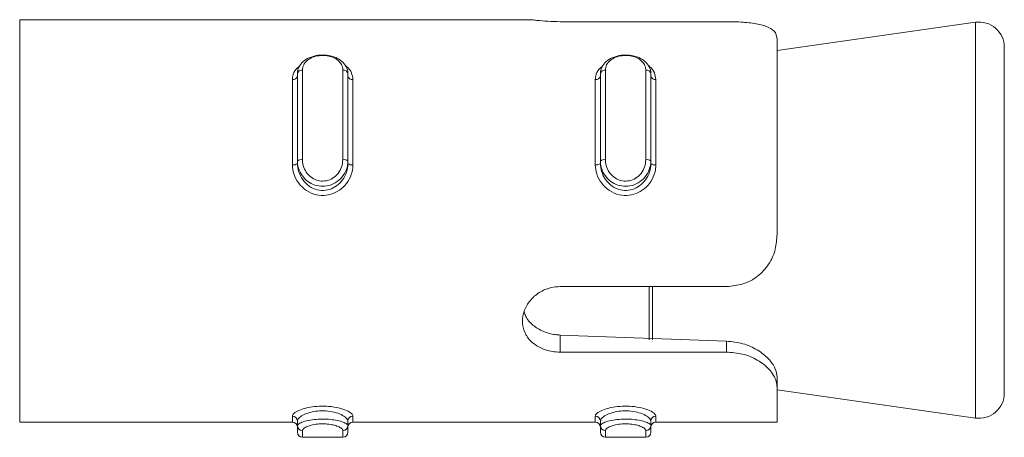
# Model space of a CAD drawing. Header units: millimetres. Extents: x 22 to 184, y 95 to 111.
# Tile 5 of 6: x 102 to 121, y 99 to 107. Entities that reach past the tile are written whole.
import ezdxf

# ---------------------------------------------------------------- set-up
doc = ezdxf.new("R2010")
doc.units = ezdxf.units.MM

msp = doc.modelspace()

# ---------------------------------------------------------------- linework, layer by layer
at = {"color": 7, "linetype": 'Continuous', "lineweight": 15}
for p, q in [((111.936, 107.246), (101.789, 107.246)), ((101.789, 107.246), (101.789, 99.277)), ((115.789, 107.206), (112.495, 107.206)), ((120.718, 107.195), (116.789, 106.634)), ((116.789, 106.874), (116.789, 102.994)), ((121.289, 106.7), (121.289, 99.853)), ((107.289, 104.446), (107.289, 106.178)), ((107.389, 106.248), (107.389, 104.472)), ((108.189, 104.472), (108.189, 106.248)), ((108.289, 106.178), (108.289, 104.446)), ((113.289, 104.446), (113.289, 106.178)), ((113.389, 106.248), (113.389, 104.472)), ((114.189, 104.472), (114.189, 106.248)), ((114.289, 106.178), (114.289, 104.446)), ((107.189, 104.372), (107.189, 106.061)), ((108.389, 106.061), (108.389, 104.372)), ((113.189, 104.372), (113.189, 106.061)), ((114.389, 106.061), (114.389, 104.372)), ((107.289, 104.399), (107.289, 104.446)), ((108.289, 104.399), (108.289, 104.446)), ((113.289, 104.399), (113.289, 104.446)), ((114.289, 104.399), (114.289, 104.446)), ((112.495, 101.962), (115.789, 101.962)), ((112.495, 100.663), (112.495, 101.002)), ((112.495, 101.002), (115.789, 100.881)), ((115.789, 100.663), (115.789, 100.881)), ((115.789, 100.663), (112.495, 100.663)), ((116.789, 99.963), (116.789, 100.164)), ((116.789, 99.963), (116.789, 99.277)), ((116.789, 99.92), (120.718, 99.358)), ((101.789, 99.277), (107.189, 99.277)), ((107.289, 99.301), (107.289, 99.207)), ((108.289, 99.301), (108.289, 99.207)), ((108.389, 99.277), (113.189, 99.277)), ((113.289, 99.301), (113.289, 99.207)), ((114.289, 99.301), (114.289, 99.207)), ((114.389, 99.277), (116.789, 99.277)), ((107.289, 99.077), (107.289, 99.207)), ((108.289, 99.207), (108.289, 99.077)), ((113.289, 99.077), (113.289, 99.207)), ((114.289, 99.207), (114.289, 99.077)), ((107.389, 98.977), (108.189, 98.977)), ((113.389, 98.977), (114.189, 98.977))]:
    msp.add_line(p, q, dxfattribs=at)
at = {"color": 8, "linetype": 'Continuous', "lineweight": 15}
for p, q in [((120.718, 99.358), (120.718, 107.195)), ((114.253, 100.907), (114.253, 101.962)), ((114.324, 101.962), (114.324, 100.908)), ((107.189, 99.277), (107.189, 99.398)), ((108.389, 99.398), (108.389, 99.277)), ((113.189, 99.277), (113.189, 99.398)), ((114.389, 99.398), (114.389, 99.277)), ((107.389, 99.111), (107.389, 98.977)), ((108.189, 98.977), (108.189, 99.111)), ((113.389, 99.111), (113.389, 98.977)), ((114.189, 98.977), (114.189, 99.111))]:
    msp.add_line(p, q, dxfattribs=at)
at = {"color": 7, "linetype": 'Continuous', "lineweight": 15}
for centre, radius, start, end in [((120.789, 106.7), 0.5, 0, 98.1301), ((107.202, 106.15), 0.0891, 261.6812, 348.0043), ((107.376, 106.16), 0.0892, 81.907, 168.4869), ((108.202, 106.16), 0.0892, 11.5131, 98.093), ((108.376, 106.15), 0.0891, 191.9957, 278.3188), ((113.202, 106.15), 0.0891, 261.6812, 348.0043), ((113.376, 106.16), 0.0892, 81.907, 168.4869), ((114.202, 106.16), 0.0892, 11.5131, 98.093), ((114.376, 106.15), 0.0891, 191.9957, 278.3188), ((107.212, 104.483), 0.114, 258.32, 312.2912), ((107.366, 104.357), 0.118, 78.5778, 130.7023), ((108.212, 104.357), 0.118, 49.2977, 101.4222), ((108.366, 104.483), 0.114, 227.7088, 281.68), ((113.212, 104.483), 0.114, 258.32, 312.2912), ((113.366, 104.357), 0.118, 78.5778, 130.7023), ((114.212, 104.357), 0.118, 49.2977, 101.4222), ((114.366, 104.483), 0.114, 227.7088, 281.68), ((120.789, 99.853), 0.5, 261.8699, 0), ((107.19, 99.299), 0.0985, 0.8918, 90.8649), ((107.189, 99.177), 0.1, 0, 90), ((108.387, 99.299), 0.0985, 89.1351, 179.1082), ((108.389, 99.177), 0.1, 90, 180), ((113.19, 99.299), 0.0985, 0.8918, 90.8649), ((113.189, 99.177), 0.1, 0, 90), ((114.387, 99.299), 0.0985, 89.1351, 179.1082), ((114.389, 99.177), 0.1, 90, 180), ((107.387, 99.209), 0.0984, 180.9905, 270.9574), ((107.389, 99.077), 0.1, 180, 270), ((108.191, 99.209), 0.0984, 269.0426, 359.0095), ((108.189, 99.077), 0.1, 270, 0), ((113.387, 99.209), 0.0984, 180.9905, 270.9574), ((113.389, 99.077), 0.1, 180, 270), ((114.191, 99.209), 0.0984, 269.0426, 359.0095), ((114.189, 99.077), 0.1, 270, 0)]:
    msp.add_arc(centre, radius, start, end, dxfattribs=at)
for points, knots in [([(112.495, 107.206), (112.411, 107.208), (112.245, 107.211), (112.056, 107.229), (111.967, 107.241), (111.936, 107.246)], [0, 0, 0, 0, 0.3959292, 0.7916884, 1, 1, 1, 1]), ([(116.789, 106.874), (116.778, 106.924), (116.757, 107.026), (116.579, 107.124), (116.315, 107.181), (116.037, 107.203), (115.858, 107.205), (115.789, 107.206)], [0, 0, 0, 0, 0.2271129, 0.4549056, 0.6672518, 0.8721247, 1, 1, 1, 1]), ([(107.289, 106.178), (107.289, 106.178), (107.289, 106.222), (107.31, 106.31), (107.398, 106.423), (107.534, 106.505), (107.698, 106.547), (107.865, 106.548), (108.018, 106.513), (108.15, 106.445), (108.247, 106.346), (108.285, 106.25), (108.289, 106.192), (108.289, 106.178), (108.289, 106.178)], [0, 0, 0, 0, 0.000038, 0.112216, 0.224487, 0.337099, 0.445586, 0.547542, 0.646168, 0.746789, 0.852426, 0.963251, 0.999962, 1, 1, 1, 1]), ([(108.189, 106.248), (108.188, 106.26), (108.186, 106.305), (108.155, 106.38), (108.078, 106.458), (107.973, 106.511), (107.85, 106.539), (107.716, 106.538), (107.584, 106.505), (107.477, 106.441), (107.403, 106.352), (107.394, 106.283), (107.389, 106.248)], [0, 0, 0, 0, 0.037283, 0.149825, 0.256283, 0.356425, 0.453447, 0.553209, 0.659995, 0.772418, 0.885916, 1, 1, 1, 1]), ([(113.289, 106.178), (113.289, 106.178), (113.289, 106.222), (113.31, 106.31), (113.398, 106.423), (113.534, 106.505), (113.698, 106.547), (113.865, 106.548), (114.018, 106.513), (114.15, 106.445), (114.247, 106.346), (114.285, 106.25), (114.289, 106.192), (114.289, 106.178), (114.289, 106.178)], [0, 0, 0, 0, 0.000038, 0.112216, 0.224487, 0.337099, 0.445586, 0.547542, 0.646168, 0.746789, 0.852426, 0.963251, 0.999962, 1, 1, 1, 1]), ([(114.189, 106.248), (114.188, 106.26), (114.186, 106.305), (114.155, 106.38), (114.078, 106.458), (113.973, 106.511), (113.85, 106.539), (113.716, 106.538), (113.584, 106.505), (113.477, 106.441), (113.403, 106.352), (113.394, 106.283), (113.389, 106.248)], [0, 0, 0, 0, 0.037283, 0.149825, 0.256283, 0.356425, 0.453447, 0.553209, 0.659995, 0.772418, 0.885916, 1, 1, 1, 1]), ([(108.389, 104.372), (108.387, 104.341), (108.383, 104.243), (108.325, 104.084), (108.203, 103.925), (108.043, 103.815), (107.858, 103.76), (107.657, 103.769), (107.463, 103.852), (107.307, 103.999), (107.207, 104.181), (107.195, 104.31), (107.189, 104.372)], [0, 0, 0, 0, 0.049967, 0.16072, 0.26597, 0.365259, 0.462972, 0.56567, 0.676022, 0.789422, 0.900467, 1, 1, 1, 1]), ([(108.289, 104.446), (108.289, 104.446), (108.289, 104.389), (108.268, 104.275), (108.18, 104.122), (108.044, 104.007), (107.88, 103.947), (107.713, 103.945), (107.56, 103.995), (107.428, 104.091), (107.331, 104.227), (107.293, 104.353), (107.289, 104.427), (107.289, 104.446), (107.289, 104.446)], [0, 0, 0, 0, 0.000038, 0.112216, 0.224487, 0.337099, 0.445586, 0.547542, 0.646168, 0.746789, 0.852426, 0.963251, 0.999962, 1, 1, 1, 1]), ([(107.289, 104.399), (107.289, 104.399), (107.289, 104.346), (107.307, 104.232), (107.386, 104.072), (107.516, 103.942), (107.679, 103.868), (107.847, 103.859), (108.002, 103.909), (108.135, 104.007), (108.237, 104.147), (108.282, 104.286), (108.289, 104.372), (108.289, 104.399), (108.289, 104.399)], [0, 0, 0, 0, 0.000037, 0.1011309, 0.2136062, 0.3271319, 0.4358732, 0.5361912, 0.6320768, 0.7307924, 0.8368556, 0.9493086, 0.999963, 1, 1, 1, 1]), ([(107.389, 104.472), (107.39, 104.456), (107.392, 104.394), (107.423, 104.287), (107.5, 104.173), (107.605, 104.091), (107.728, 104.048), (107.862, 104.049), (107.994, 104.101), (108.101, 104.199), (108.175, 104.328), (108.184, 104.424), (108.189, 104.472)], [0, 0, 0, 0, 0.037283, 0.149825, 0.256283, 0.356425, 0.453447, 0.553209, 0.659995, 0.772418, 0.885916, 1, 1, 1, 1]), ([(114.389, 104.372), (114.387, 104.341), (114.383, 104.243), (114.325, 104.084), (114.203, 103.925), (114.043, 103.815), (113.858, 103.76), (113.657, 103.769), (113.463, 103.852), (113.307, 103.999), (113.207, 104.181), (113.195, 104.31), (113.189, 104.372)], [0, 0, 0, 0, 0.049967, 0.16072, 0.26597, 0.365259, 0.462972, 0.56567, 0.676022, 0.789422, 0.900467, 1, 1, 1, 1]), ([(114.289, 104.446), (114.289, 104.446), (114.289, 104.389), (114.268, 104.275), (114.18, 104.122), (114.044, 104.007), (113.88, 103.947), (113.713, 103.945), (113.56, 103.995), (113.428, 104.091), (113.331, 104.227), (113.293, 104.353), (113.289, 104.427), (113.289, 104.446), (113.289, 104.446)], [0, 0, 0, 0, 0.0000378, 0.1122155, 0.2244867, 0.3370987, 0.4455856, 0.5475424, 0.6461678, 0.7467888, 0.8524261, 0.9632515, 0.9999622, 1, 1, 1, 1]), ([(113.289, 104.399), (113.289, 104.399), (113.289, 104.346), (113.307, 104.232), (113.386, 104.072), (113.516, 103.942), (113.679, 103.868), (113.847, 103.859), (114.002, 103.909), (114.135, 104.007), (114.237, 104.147), (114.282, 104.286), (114.289, 104.372), (114.289, 104.399), (114.289, 104.399)], [0, 0, 0, 0, 0.000037, 0.101131, 0.213606, 0.327132, 0.435873, 0.536191, 0.632077, 0.730792, 0.836856, 0.949309, 0.999963, 1, 1, 1, 1]), ([(113.389, 104.472), (113.39, 104.456), (113.392, 104.394), (113.423, 104.287), (113.5, 104.173), (113.605, 104.091), (113.728, 104.048), (113.862, 104.049), (113.994, 104.101), (114.101, 104.199), (114.175, 104.328), (114.184, 104.424), (114.189, 104.472)], [0, 0, 0, 0, 0.037283, 0.149825, 0.256283, 0.356425, 0.453447, 0.553209, 0.659995, 0.772418, 0.885916, 1, 1, 1, 1]), ([(115.789, 101.962), (115.899, 101.972), (116.12, 101.993), (116.414, 102.153), (116.637, 102.395), (116.768, 102.688), (116.782, 102.896), (116.789, 102.994)], [0, 0, 0, 0, 0.204182, 0.408373, 0.612326, 0.818129, 1, 1, 1, 1]), ([(112.495, 100.663), (112.442, 100.665), (112.306, 100.672), (112.099, 100.738), (111.907, 100.868), (111.778, 101.05), (111.731, 101.263), (111.769, 101.485), (111.886, 101.69), (112.072, 101.852), (112.286, 101.947), (112.433, 101.958), (112.495, 101.962)], [0, 0, 0, 0, 0.067543, 0.17285, 0.279382, 0.387325, 0.494685, 0.600406, 0.705956, 0.813029, 0.921038, 1, 1, 1, 1]), ([(111.783, 101.465), (111.791, 101.433), (111.818, 101.331), (111.947, 101.191), (112.149, 101.066), (112.346, 101.012), (112.462, 101.004), (112.495, 101.002)], [0, 0, 0, 0, 0.120787, 0.378718, 0.639314, 0.898166, 1, 1, 1, 1]), ([(115.789, 100.881), (115.898, 100.87), (116.116, 100.846), (116.407, 100.714), (116.628, 100.538), (116.765, 100.341), (116.781, 100.223), (116.789, 100.164)], [0, 0, 0, 0, 0.201315, 0.402865, 0.601709, 0.799283, 1, 1, 1, 1]), ([(116.789, 99.963), (116.785, 100.003), (116.775, 100.119), (116.658, 100.319), (116.415, 100.513), (116.114, 100.639), (115.896, 100.655), (115.789, 100.663)], [0, 0, 0, 0, 0.1288314, 0.376935, 0.5957067, 0.8020596, 1, 1, 1, 1]), ([(107.189, 99.398), (107.19, 99.406), (107.195, 99.431), (107.252, 99.479), (107.375, 99.534), (107.535, 99.575), (107.72, 99.597), (107.92, 99.593), (108.115, 99.561), (108.271, 99.508), (108.371, 99.449), (108.383, 99.414), (108.389, 99.398)], [0, 0, 0, 0, 0.049967, 0.16072, 0.26597, 0.365259, 0.462972, 0.56567, 0.676022, 0.789422, 0.900467, 1, 1, 1, 1]), ([(108.289, 99.301), (108.289, 99.301), (108.289, 99.317), (108.271, 99.353), (108.192, 99.413), (108.062, 99.467), (107.899, 99.501), (107.731, 99.505), (107.576, 99.482), (107.443, 99.44), (107.341, 99.384), (107.296, 99.335), (107.289, 99.309), (107.289, 99.301), (107.289, 99.301)], [0, 0, 0, 0, 0.000037, 0.1011309, 0.2136062, 0.3271319, 0.4358732, 0.5361912, 0.6320768, 0.7307924, 0.8368556, 0.9493086, 0.999963, 1, 1, 1, 1]), ([(113.189, 99.398), (113.19, 99.406), (113.195, 99.431), (113.252, 99.479), (113.375, 99.534), (113.535, 99.575), (113.72, 99.597), (113.92, 99.593), (114.115, 99.561), (114.271, 99.508), (114.371, 99.449), (114.383, 99.414), (114.389, 99.398)], [0, 0, 0, 0, 0.049967, 0.16072, 0.26597, 0.365259, 0.462972, 0.56567, 0.676022, 0.789422, 0.900467, 1, 1, 1, 1]), ([(114.289, 99.301), (114.289, 99.301), (114.289, 99.317), (114.271, 99.353), (114.192, 99.413), (114.062, 99.467), (113.899, 99.501), (113.731, 99.505), (113.576, 99.482), (113.443, 99.44), (113.341, 99.384), (113.296, 99.335), (113.289, 99.309), (113.289, 99.301), (113.289, 99.301)], [0, 0, 0, 0, 0.000037, 0.1011309, 0.2136062, 0.3271319, 0.4358732, 0.5361912, 0.6320768, 0.7307924, 0.8368556, 0.9493086, 0.999963, 1, 1, 1, 1]), ([(107.289, 99.207), (107.289, 99.207), (107.289, 99.22), (107.31, 99.246), (107.398, 99.286), (107.534, 99.319), (107.698, 99.337), (107.865, 99.338), (108.018, 99.323), (108.15, 99.295), (108.247, 99.259), (108.285, 99.228), (108.289, 99.211), (108.289, 99.207), (108.289, 99.207)], [0, 0, 0, 0, 0.000038, 0.112216, 0.224487, 0.337099, 0.445586, 0.547542, 0.646168, 0.746789, 0.852426, 0.963251, 0.999962, 1, 1, 1, 1]), ([(113.289, 99.207), (113.289, 99.207), (113.289, 99.22), (113.31, 99.246), (113.398, 99.286), (113.534, 99.319), (113.698, 99.337), (113.865, 99.338), (114.018, 99.323), (114.15, 99.295), (114.247, 99.259), (114.285, 99.228), (114.289, 99.211), (114.289, 99.207), (114.289, 99.207)], [0, 0, 0, 0, 0.0000378, 0.1122155, 0.2244867, 0.3370987, 0.4455856, 0.5475424, 0.6461678, 0.7467888, 0.8524261, 0.9632515, 0.9999622, 1, 1, 1, 1]), ([(108.189, 99.111), (108.188, 99.115), (108.186, 99.132), (108.155, 99.163), (108.078, 99.2), (107.973, 99.229), (107.85, 99.244), (107.716, 99.244), (107.584, 99.225), (107.477, 99.192), (107.403, 99.15), (107.394, 99.124), (107.389, 99.111)], [0, 0, 0, 0, 0.0372829, 0.1498251, 0.2562826, 0.3564246, 0.453447, 0.553209, 0.659995, 0.7724176, 0.8859158, 1, 1, 1, 1]), ([(114.189, 99.111), (114.188, 99.115), (114.186, 99.132), (114.155, 99.163), (114.078, 99.2), (113.973, 99.229), (113.85, 99.244), (113.716, 99.244), (113.584, 99.225), (113.477, 99.192), (113.403, 99.15), (113.394, 99.124), (113.389, 99.111)], [0, 0, 0, 0, 0.0372829, 0.1498251, 0.2562826, 0.3564246, 0.453447, 0.553209, 0.659995, 0.7724176, 0.8859158, 1, 1, 1, 1])]:
    msp.add_open_spline(points, degree=3, knots=knots, dxfattribs=at)
at = {"color": 8, "linetype": 'Continuous', "lineweight": 15}
for points, knots in [([(107.189, 106.061), (107.191, 106.084), (107.196, 106.156), (107.238, 106.252), (107.309, 106.306), (107.334, 106.325)], [0, 0, 0, 0, 0.225542, 0.725469, 1, 1, 1, 1]), ([(108.243, 106.33), (108.25, 106.326), (108.309, 106.292), (108.368, 106.199), (108.382, 106.106), (108.389, 106.061)], [0, 0, 0, 0, 0.066137, 0.558596, 1, 1, 1, 1]), ([(113.189, 106.061), (113.191, 106.084), (113.196, 106.156), (113.238, 106.252), (113.309, 106.306), (113.334, 106.325)], [0, 0, 0, 0, 0.225542, 0.725469, 1, 1, 1, 1]), ([(114.243, 106.33), (114.25, 106.326), (114.309, 106.292), (114.368, 106.199), (114.382, 106.106), (114.389, 106.061)], [0, 0, 0, 0, 0.0661366, 0.5585961, 1, 1, 1, 1])]:
    msp.add_open_spline(points, degree=3, knots=knots, dxfattribs=at)

doc.saveas('drawing.dxf')
